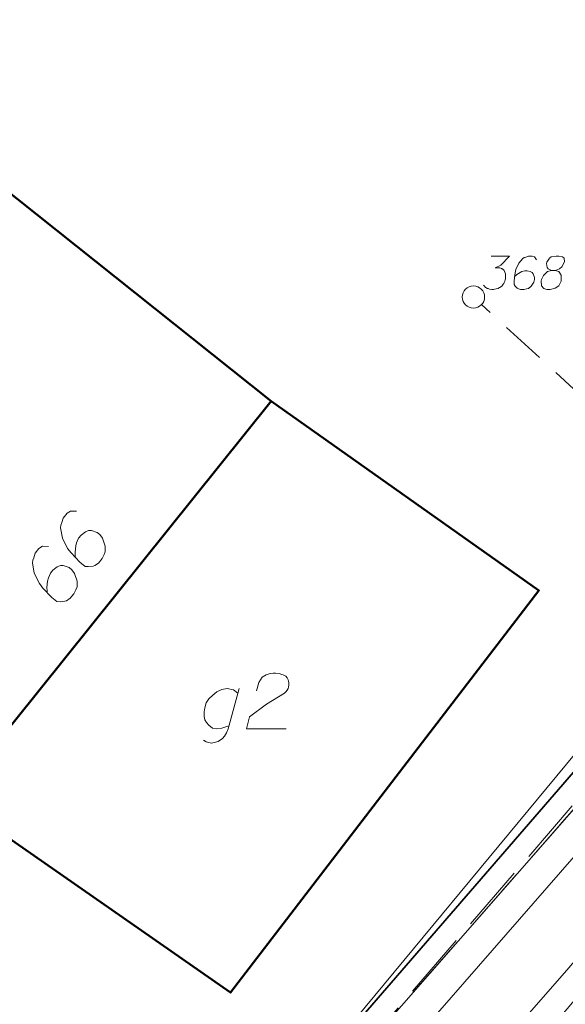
# Model space of a CAD drawing. Header units: metres. Extents: x 5555129 to 5555568, y 5636170 to 5636517.
# Tile 110 of 162: x 5555382 to 5555395, y 5636432 to 5636454. Entities that reach past the tile are written whole.
import ezdxf

# ---------------------------------------------------------------- set-up
doc = ezdxf.new("R2010")
doc.units = ezdxf.units.M
doc.header["$MEASUREMENT"] = 0
for name, pattern in [('L_0_04', [1.5, 1, -0.5]), ('L_0_06', [2, 1.5, -0.5]), ('PRZER1-1', [2, 1, -1]), ('PRZER3-1', [4, 3, -1])]:
    doc.linetypes.add(name, pattern=pattern)
for name, color, linetype, lineweight in [('#digitalizacja', 7, 'Continuous', 18), ('#przekroje', 7, 'L_0_04', 18), ('#skartowane', 7, 'Continuous', 18)]:
    doc.layers.add(name, color=color, linetype=linetype, lineweight=lineweight)
for name, color, linetype, lineweight, true_color in [('GEPADR', 7, 'Continuous', 18, 0x0a0909), ('GEPADR_O', 7, 'Continuous', 18, 0x0a0909), ('GESBZO', 7, 'Continuous', 50, 0x0a0909), ('GESBZO_O', 7, 'Continuous', 50, 0x0a0909), ('GESDZI', 7, 'Continuous', 18, 0x0a0909), ('GESKKL', 7, 'PRZER3-1', 18, 0x008000), ('GESUZY', 7, 'PRZER1-1', 18, 0x008000)]:
    doc.layers.add(name, color=color, linetype=linetype, lineweight=lineweight, true_color=true_color)

# ---------------------------------------------------------------- blocks, each defined once
blk = doc.blocks.new('POINT_1')
blk.add_hatch(color=0).paths.add_polyline_path([(-0.000884, -0.0025), (-0.0025, -0.000884), (-0.0025, 0.000884), (0.000884, 0.0025), (0.0025, 0.000884), (0.0025, -0.000884), (0.000884, -0.0025)])
blk = doc.blocks.new('SLU')
at = {"color": 0, "linetype": 'Continuous', "lineweight": 18}
blk.add_wipeout([(0, -0.5), (0.25, -0.43301270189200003), (0.433012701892, -0.25), (0.5, 0), (0.433012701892, 0.25), (0.25, 0.43301270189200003), (0, 0.5), (-0.25, 0.43301270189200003), (-0.433012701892, 0.25), (-0.5, 0), (-0.433012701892, -0.25), (-0.25, -0.43301270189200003)], dxfattribs=at)
blk.add_circle((0, 0), 0.5, dxfattribs=at)
blk = doc.blocks.new('*U108')
at = {"layer": 'GESBZO_O', "color": 7, "linetype": 'ByBlock', "lineweight": 18, "flags": 128}
for points in [[(5555387.243741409, 5636438.951863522), (5555386.997769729, 5636438.046406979), (5555386.958402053, 5636437.957753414), (5555386.919034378, 5636437.879018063), (5555386.869748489, 5636437.829884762), (5555386.7713293, 5636437.760915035), (5555386.623776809, 5636437.72154736), (5555386.505673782, 5636437.75114941), (5555386.44646968, 5636437.790517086)], [(5555387.017453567, 5636438.115376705), (5555386.948483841, 5636438.085774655), (5555386.859982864, 5636438.056325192), (5555386.741879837, 5636438.046406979), (5555386.643460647, 5636438.056325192), (5555386.564725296, 5636438.12514233), (5555386.515439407, 5636438.184193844), (5555386.476071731, 5636438.243245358), (5555386.456387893, 5636438.321980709), (5555386.456387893, 5636438.430318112), (5555386.476071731, 5636438.518819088), (5555386.505673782, 5636438.62715649), (5555386.564725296, 5636438.715657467), (5555386.653226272, 5636438.804311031), (5555386.741879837, 5636438.87312817), (5555386.859982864, 5636438.932179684), (5555386.978085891, 5636438.951863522), (5555387.115872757, 5636438.922414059), (5555387.214291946, 5636438.843678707)]]:
    blk.add_lwpolyline(points, dxfattribs=at)

msp = doc.modelspace()

# ---------------------------------------------------------------- hatches: boundary and pattern name
at = {"layer": '#skartowane', "linetype": 'Continuous', "lineweight": 18}
h = msp.add_hatch(color=7, dxfattribs=at)
edge = h.paths.add_edge_path()
edge.add_arc((5555392.510000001, 5636447.760000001), 0.04500000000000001, 0, 360)

# ---------------------------------------------------------------- linework, layer by layer
at = {"layer": '#digitalizacja', "color": 5, "linetype": 'Continuous', "lineweight": 18, "flags": 128}
msp.add_lwpolyline([(5555407.557893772, 5636446.707377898), (5555404.272197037, 5636443.185793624), (5555399.619075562, 5636438.518615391), (5555394.657948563, 5636432.67131288), (5555389.343343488, 5636426.590295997), (5555383.867289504, 5636420.324547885), (5555376.742522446, 5636412.288728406), (5555370.791910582, 5636405.215091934), (5555363.980974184, 5636396.892372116), (5555347.840525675, 5636378.588360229), (5555342.113470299, 5636367.796354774), (5555339.770390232, 5636363.092031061), (5555337.162112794, 5636356.757927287), (5555333.91, 5636346.86)], dxfattribs=at)
at = {"layer": '#przekroje', "color": 7, "lineweight": 18, "flags": 128}
msp.add_lwpolyline([(5555409.455894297, 5636432.183885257), (5555392.51375774, 5636447.756955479)], dxfattribs=at)
at = {"layer": '#przekroje', "color": 7}
msp.add_point((5555392.51375774, 5636447.756955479), dxfattribs=at)
at = {"layer": '#skartowane', "color": 7, "linetype": 'Continuous', "lineweight": 35}
msp.add_line((5555382.510000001, 5636422.9), (5555398.91, 5636441.87), dxfattribs=at)
at = {"layer": '#skartowane', "color": 7, "linetype": 'L_0_06', "lineweight": 18, "flags": 128}
msp.add_lwpolyline([(5555466.730000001, 5636461.06), (5555459.42, 5636465.04), (5555457.02, 5636465.41), (5555452.63, 5636465.61), (5555446.850000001, 5636465.37), (5555441.62, 5636464.510000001), (5555435.7, 5636462.77), (5555429.61, 5636460.27), (5555423.100000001, 5636457.3), (5555417.2, 5636453.95), (5555413.63, 5636451.67), (5555409.04, 5636447.680000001), (5555404.730000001, 5636443.33), (5555401.32, 5636439.67), (5555382.13, 5636416.99), (5555377.75, 5636411.8), (5555368.65, 5636401.730000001), (5555358.12, 5636389.680000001), (5555351.83, 5636382.05), (5555348.890000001, 5636378.21), (5555346.63, 5636374.930000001), (5555343.77, 5636370.29), (5555340.53, 5636363.52), (5555337.7, 5636355.88), (5555335.13, 5636347.53), (5555332.440000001, 5636339.45), (5555328.49, 5636328.74), (5555326.7, 5636324.3), (5555322.46, 5636312.61), (5555317.05, 5636297.8), (5555313.91, 5636289.91), (5555311.07, 5636291.5), (5555314.46, 5636298.640000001), (5555320.4, 5636315), (5555321.100000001, 5636318.34), (5555320.31, 5636318.970000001), (5555318.92, 5636319.260000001), (5555318.24, 5636323.4), (5555317.55, 5636325.21), (5555315.06, 5636326.83), (5555316.440000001, 5636329.16), (5555319.62, 5636328.9), (5555323.95, 5636328.36), (5555325.470000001, 5636329.83), (5555326.77, 5636332.37), (5555329.720000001, 5636340.510000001), (5555332.430000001, 5636348.61), (5555334.87, 5636356.71), (5555337.79, 5636364.470000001), (5555340.99, 5636371.16), (5555344.190000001, 5636376.65), (5555346.4, 5636379.74), (5555349.41, 5636383.74), (5555355.850000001, 5636391.61), (5555363.7, 5636400.4), (5555366.42, 5636403.59), (5555375.75, 5636414.190000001), (5555378.31, 5636418.36), (5555373.52, 5636420.79), (5555376.430000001, 5636424.38), (5555377.28, 5636425.230000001), (5555380.03, 5636423.16), (5555380.65, 5636423.75), (5555382.52, 5636422.140000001), (5555399.27, 5636441.57), (5555402.640000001, 5636445.3), (5555406.760000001, 5636449.37), (5555411.7, 5636453.77), (5555415.38, 5636456.220000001), (5555420.940000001, 5636459.52), (5555420.730000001, 5636460.05), (5555422.54, 5636460.95), (5555422.890000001, 5636460.42), (5555428.37, 5636462.980000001), (5555434.53, 5636465.46), (5555440.65, 5636467.74), (5555449.09, 5636469.87), (5555449.84, 5636470.61), (5555452.54, 5636472.11), (5555453.140000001, 5636471.36), (5555454.760000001, 5636472.78), (5555456.32, 5636474.81), (5555457.67, 5636477.440000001), (5555459.8, 5636481.390000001), (5555462.71, 5636485.66), (5555464.78, 5636483.78), (5555461.58, 5636479.17), (5555460.92, 5636476.08), (5555461.24, 5636473.640000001), (5555465.24, 5636467.56), (5555467.690000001, 5636464.02), (5555466.730000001, 5636461.06)], close=True, dxfattribs=at)
at = {"layer": '#skartowane', "color": 36, "linetype": 'Continuous', "lineweight": 18, "true_color": 0x803300, "flags": 128}
msp.add_lwpolyline([(5555383.100000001, 5636421.78), (5555403.690000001, 5636445.390000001), (5555416.05, 5636455.82)], dxfattribs=at)
at = {"layer": '#skartowane', "color": 7, "linetype": 'Continuous', "lineweight": 18, "flags": 128}
for points in [[(5555393.934041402, 5636448.595348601), (5555393.886800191, 5636448.66025949), (5555393.833699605, 5636448.67802072), (5555393.751027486, 5636448.67802072), (5555393.691975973, 5636448.654400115), (5555393.656545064, 5636448.642589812), (5555393.626973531, 5636448.624828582), (5555393.532491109, 5636448.518535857), (5555393.467580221, 5636448.376812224), (5555393.44981899, 5636448.300091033), (5555393.426198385, 5636448.128795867), (5555393.426198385, 5636448.040264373), (5555393.44981899, 5636448.004833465), (5555393.497060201, 5636447.957592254), (5555393.514821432, 5636447.945781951), (5555393.573872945, 5636447.92802072), (5555393.650594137, 5636447.92802072), (5555393.70964565, 5636447.939831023), (5555393.751027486, 5636447.951641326), (5555393.810079, 5636447.998882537), (5555393.869130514, 5636448.093364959), (5555393.886800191, 5636448.152416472), (5555393.886800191, 5636448.199657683), (5555393.857320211, 5636448.276470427), (5555393.833699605, 5636448.305950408), (5555393.792317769, 5636448.329571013), (5555393.721455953, 5636448.347332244), (5555393.668355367, 5636448.347332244), (5555393.603352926, 5636448.329571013), (5555393.562062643, 5636448.311901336), (5555393.491200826, 5636448.264660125), (5555393.455769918, 5636448.235088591), (5555393.438008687, 5636448.217418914)], [(5555394.270589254, 5636448.353191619), (5555394.353261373, 5636448.353191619), (5555394.376881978, 5636448.359142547), (5555394.447743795, 5636448.388622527), (5555394.500935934, 5636448.435863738), (5555394.559987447, 5636448.54810739), (5555394.554036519, 5636448.630779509), (5555394.512746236, 5636448.66025949), (5555394.430074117, 5636448.67802072), (5555394.371022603, 5636448.67802072), (5555394.258778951, 5636448.66025949), (5555394.223348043, 5636448.630779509), (5555394.164296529, 5636448.542156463), (5555394.158437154, 5636448.512676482), (5555394.170247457, 5636448.424053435), (5555394.193868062, 5636448.388622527), (5555394.270589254, 5636448.353191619), (5555394.176106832, 5636448.329571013), (5555394.087575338, 5636448.241039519), (5555394.040334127, 5636448.152416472), (5555394.034383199, 5636448.122936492), (5555394.040334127, 5636448.01069284), (5555394.093434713, 5636447.951641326), (5555394.164296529, 5636447.92802072), (5555394.235158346, 5636447.92802072), (5555394.347401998, 5636447.957592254), (5555394.430074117, 5636448.01069284), (5555394.483174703, 5636448.116985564), (5555394.489125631, 5636448.152416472), (5555394.483174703, 5636448.246898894), (5555394.435933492, 5636448.329571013), (5555394.353261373, 5636448.353191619)]]:
    msp.add_lwpolyline(points, dxfattribs=at)
at = {"layer": 'GEPADR_O', "color": 7, "linetype": 'Continuous', "lineweight": 18, "flags": 128}
for points in [[(5555383.590981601, 5636442.93768437), (5555383.457326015, 5636442.943960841), (5555383.37885802, 5636442.893448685), (5555383.292641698, 5636442.785968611), (5555383.261767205, 5636442.684563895), (5555383.24017165, 5636442.626184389), (5555383.232423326, 5636442.56921647), (5555383.272079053, 5636442.335532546), (5555383.388636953, 5636442.103344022), (5555383.469857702, 5636442.000242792), (5555383.667921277, 5636441.79089551), (5555383.783018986, 5636441.698568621), (5555383.853715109, 5636441.692327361), (5555383.964398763, 5636441.704478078), (5555383.998275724, 5636441.715252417), (5555384.082949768, 5636441.773501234), (5555384.16296004, 5636441.873244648), (5555384.20918883, 5636441.962332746), (5555384.236990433, 5636442.028448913), (5555384.237156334, 5636442.154486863), (5555384.17590505, 5636442.329791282), (5555384.117560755, 5636442.4143463), (5555384.05614357, 5636442.463612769), (5555383.925537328, 5636442.505392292), (5555383.862577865, 5636442.505427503), (5555383.788713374, 5636442.476261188), (5555383.691722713, 5636442.402658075), (5555383.636345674, 5636442.333623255), (5555383.591647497, 5636442.230592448), (5555383.571559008, 5636442.158484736), (5555383.55907649, 5636442.01709249), (5555383.560571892, 5636441.940190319), (5555383.565021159, 5636441.898672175)], [(5555382.956723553, 5636442.146997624), (5555382.823067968, 5636442.153274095), (5555382.744599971, 5636442.102761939), (5555382.658383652, 5636441.995281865), (5555382.627509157, 5636441.89387715), (5555382.605913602, 5636441.835497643), (5555382.598165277, 5636441.778529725), (5555382.637821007, 5636441.5448458), (5555382.754378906, 5636441.312657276), (5555382.835599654, 5636441.209556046), (5555383.033663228, 5636441.000208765), (5555383.148760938, 5636440.907881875), (5555383.219457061, 5636440.901640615), (5555383.330140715, 5636440.913791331), (5555383.364017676, 5636440.924565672), (5555383.448691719, 5636440.982814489), (5555383.528701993, 5636441.082557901), (5555383.574930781, 5636441.171646), (5555383.602732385, 5636441.237762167), (5555383.602898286, 5636441.363800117), (5555383.541647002, 5636441.539104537), (5555383.483302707, 5636441.623659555), (5555383.421885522, 5636441.672926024), (5555383.29127928, 5636441.714705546), (5555383.228319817, 5636441.714740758), (5555383.154455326, 5636441.685574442), (5555383.057464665, 5636441.611971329), (5555383.002087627, 5636441.542936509), (5555382.95738945, 5636441.439905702), (5555382.93730096, 5636441.36779799), (5555382.924818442, 5636441.226405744), (5555382.926313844, 5636441.149503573), (5555382.930763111, 5636441.107985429)]]:
    msp.add_lwpolyline(points, dxfattribs=at)
at = {"layer": 'GESBZO', "color": 7, "linetype": 'Continuous', "lineweight": 50, "flags": 128}
for points in [[(5555387.968246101, 5636445.418423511), (5555381.00615534, 5636436.73925438), (5555364.846030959, 5636449.681039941), (5555371.74664818, 5636458.33780734), (5555387.968246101, 5636445.418423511)], [(5555387.968246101, 5636445.418423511), (5555393.985969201, 5636441.155500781), (5555387.053204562, 5636432.110867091), (5555380.86849866, 5636436.41401242), (5555381.00615534, 5636436.73925438), (5555387.968246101, 5636445.418423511)]]:
    msp.add_lwpolyline(points, close=True, dxfattribs=at)
at = {"layer": 'GESBZO_O', "color": 7, "linetype": 'Continuous', "lineweight": 18, "flags": 128}
msp.add_lwpolyline([(5555387.637418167, 5636438.902730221), (5555387.686551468, 5636439.089650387), (5555387.765286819, 5636439.207753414), (5555387.853940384, 5636439.257039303), (5555387.94244136, 5636439.286488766), (5555388.011411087, 5636439.296406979), (5555388.060544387, 5636439.296406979), (5555388.149197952, 5636439.286488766), (5555388.208249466, 5636439.266804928), (5555388.237698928, 5636439.257039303), (5555388.296750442, 5636439.227437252), (5555388.326352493, 5636439.188069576), (5555388.346036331, 5636439.148701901), (5555388.355801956, 5636439.119252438), (5555388.365720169, 5636439.079884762), (5555388.365720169, 5636439.030598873), (5555388.355801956, 5636438.981465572), (5555388.346036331, 5636438.951863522), (5555388.326352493, 5636438.912495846), (5555388.296750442, 5636438.87312817), (5555388.267300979, 5636438.843678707), (5555387.863706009, 5636438.59755444), (5555387.479947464, 5636438.312215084), (5555387.410977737, 5636438.046406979), (5555388.306668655, 5636438.046406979)], dxfattribs=at)
at = {"layer": 'GESDZI', "color": 96, "linetype": 'Continuous', "lineweight": 18, "flags": 128}
for points in [[(5555404.05587337, 5636487.361696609), (5555410.30029183, 5636486.37309616), (5555419.458098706, 5636484.969873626), (5555412.888046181, 5636476.81840646), (5555402.33456227, 5636463.61409113), (5555411.979777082, 5636454.26968402), (5555405.33334911, 5636448.296661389), (5555379.689652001, 5636419.030012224), (5555375.777798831, 5636420.866188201), (5555363.378122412, 5636428.062201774), (5555343.954598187, 5636438.820343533)], [(5555274.997058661, 5636234.979866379), (5555279.9436759, 5636236.52277654), (5555284.475808, 5636241.337486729), (5555311.27, 5636293.990000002), (5555320.159999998, 5636317.279999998), (5555322.368271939, 5636323.207950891), (5555323.59, 5636326.49), (5555326.04, 5636333.05), (5555329.609999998, 5636344.980000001), (5555332.15, 5636353.640000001), (5555334.3, 5636361.820000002), (5555338.11, 5636369.71), (5555344.55, 5636379.2), (5555375.95, 5636415.45), (5555379.689652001, 5636419.030012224), (5555405.33334911, 5636448.296661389), (5555411.979777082, 5636454.26968402), (5555423.539999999, 5636462.480000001), (5555437.09857071, 5636466.55428446), (5555448.915440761, 5636470.373883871), (5555453.71967768, 5636472.453680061), (5555460.799376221, 5636470.53367632), (5555464.252710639, 5636468.49331765)]]:
    msp.add_lwpolyline(points, dxfattribs=at)
at = {"layer": 'GESKKL', "color": 96, "linetype": 'PRZER3-1', "lineweight": 18, "ltscale": 0.5, "true_color": 0x008000}
msp.add_lwpolyline([(5555376.662015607, 5636475.913879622), (5555379.21220455, 5636473.96289855), (5555405.33334911, 5636448.296661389), (5555379.689652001, 5636419.030012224), (5555375.777798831, 5636420.866188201), (5555363.378122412, 5636428.062201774), (5555343.954598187, 5636438.820343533)], dxfattribs=at)
at = {"layer": 'GESUZY', "color": 96, "linetype": 'PRZER1-1', "lineweight": 18, "ltscale": 0.5, "true_color": 0x008000}
msp.add_lwpolyline([(5555356.08, 5636382.600000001), (5555384.32, 5636411.24), (5555383.390000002, 5636416.92), (5555389.73417565, 5636423.872765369), (5555402.78931235, 5636438.70846409), (5555413.79928741, 5636449.5602942), (5555420.669375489, 5636454.714096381), (5555430.38282386, 5636458.56897084), (5555437.184556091, 5636462.45976181), (5555446.839960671, 5636464.59669146), (5555451.86782275, 5636465.418107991), (5555457.224435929, 5636464.58038517), (5555467.115934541, 5636460.58944206), (5555468.3321354, 5636465.00264149), (5555464.252710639, 5636468.49331765), (5555460.799376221, 5636470.53367632), (5555453.71967768, 5636472.453680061), (5555448.915440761, 5636470.373883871), (5555437.09857071, 5636466.55428446), (5555423.539999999, 5636462.480000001), (5555411.979777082, 5636454.26968402), (5555405.33334911, 5636448.296661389), (5555379.689652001, 5636419.030012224)], dxfattribs=at)

# ---------------------------------------------------------------- block references
at = {"layer": 'GEPADR', "color": 7, "lineweight": 18, "rotation": 90}
msp.add_blockref('POINT_1', (5555383.90216632, 5636441.54813071), dxfattribs=at)
at = {"layer": 'GESBZO_O', "color": 7, "linetype": 'Continuous', "lineweight": 18}
msp.add_blockref('*U108', (0, 0), dxfattribs=at)

# ---------------------------------------------------------------- next in the draw order: block references
at = {"layer": '#przekroje', "color": 7, "linetype": 'Continuous', "xscale": 0.5, "yscale": 0.5, "zscale": 0.5}
msp.add_blockref('SLU', (5555392.51375774, 5636447.756955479), dxfattribs=at)

# ---------------------------------------------------------------- next in the draw order: linework, layer by layer
at = {"layer": '#digitalizacja', "color": 1, "linetype": 'Continuous', "lineweight": 18, "flags": 128}
msp.add_lwpolyline([(5555411.570983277, 5636453.721047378), (5555406.591888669, 5636449.317721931), (5555403.350601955, 5636446.174412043), (5555396.128374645, 5636439.088664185), (5555379.678031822, 5636419.236212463)], dxfattribs=at)
at = {"layer": '#skartowane', "color": 7, "linetype": 'Continuous', "lineweight": 18, "flags": 128}
msp.add_lwpolyline([(5555392.912495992, 5636448.67802072), (5555393.325856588, 5636448.67802072), (5555393.130940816, 5636448.477245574), (5555393.001027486, 5636448.412243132), (5555393.107320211, 5636448.412243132), (5555393.130940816, 5636448.406383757), (5555393.142751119, 5636448.40043283), (5555393.154561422, 5636448.394573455), (5555393.166371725, 5636448.388622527), (5555393.18999233, 5636448.370952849), (5555393.201802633, 5636448.353191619), (5555393.213612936, 5636448.335521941), (5555393.219563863, 5636448.317760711), (5555393.231374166, 5636448.276470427), (5555393.237233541, 5636448.241039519), (5555393.237233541, 5636448.223278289), (5555393.237233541, 5636448.199657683), (5555393.231374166, 5636448.164226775), (5555393.225423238, 5636448.14060617), (5555393.219563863, 5636448.116985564), (5555393.213612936, 5636448.099315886), (5555393.207753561, 5636448.087505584), (5555393.201802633, 5636448.075695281), (5555393.195943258, 5636448.063884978), (5555393.184132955, 5636448.046123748), (5555393.166371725, 5636448.022503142), (5555393.148702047, 5636448.004833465), (5555393.136891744, 5636447.993023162), (5555393.119130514, 5636447.981212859), (5555393.101460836, 5636447.969402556), (5555393.07784023, 5636447.957592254), (5555393.066029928, 5636447.951641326), (5555393.024648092, 5636447.939831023), (5555392.989217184, 5636447.933971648), (5555392.965596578, 5636447.92802072), (5555392.924306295, 5636447.92802072), (5555392.877065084, 5636447.933971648), (5555392.859303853, 5636447.939831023), (5555392.841634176, 5636447.945781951), (5555392.823872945, 5636447.951641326), (5555392.806203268, 5636447.963451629), (5555392.788442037, 5636447.975261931), (5555392.758962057, 5636447.998882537), (5555392.741200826, 5636448.022503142)], dxfattribs=at)
at = {"layer": 'GESUZY', "color": 96, "linetype": 'PRZER1-1', "lineweight": 18, "ltscale": 0.5, "true_color": 0x008000}
msp.add_lwpolyline([(5555405.33334911, 5636448.296661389), (5555379.689652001, 5636419.030012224), (5555375.777798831, 5636420.866188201), (5555363.378122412, 5636428.062201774), (5555343.954598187, 5636438.820343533)], dxfattribs=at)

doc.saveas('drawing.dxf')
